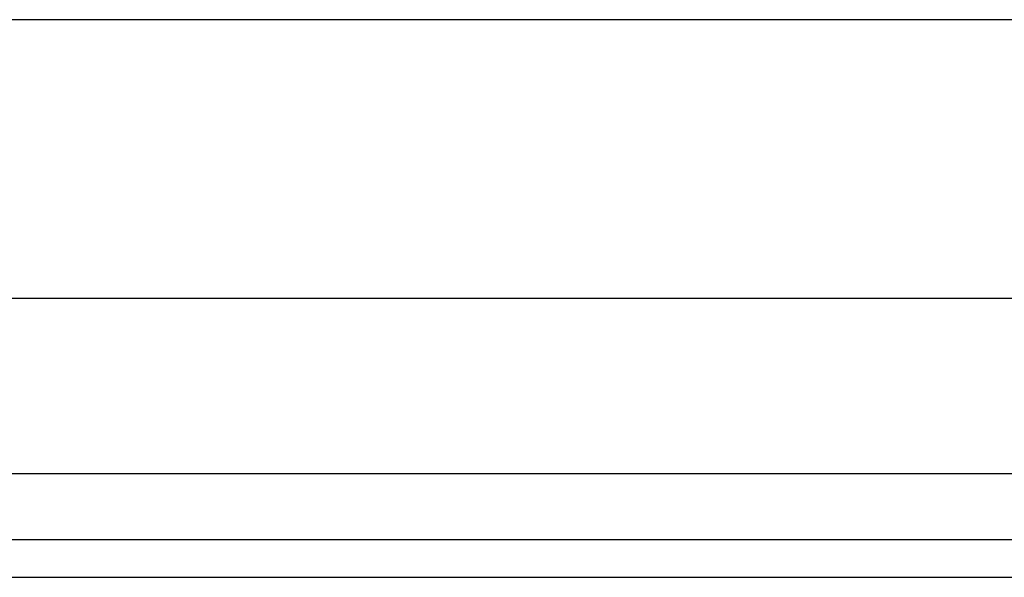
# Model space of a CAD drawing. Header units: inches. Extents: x 2 to 128, y 2 to 83.
# Tile 4 of 100: x 8.54 to 10.36, y 24.59 to 25.62. Entities that reach past the tile are written whole.
import ezdxf

# ---------------------------------------------------------------- set-up
doc = ezdxf.new("R2010")
doc.units = ezdxf.units.IN
doc.header["$LTSCALE"] = 7.686019
doc.header["$MEASUREMENT"] = 0
doc.layers.add('Visible Edges(ANSI)', color=7, linetype='Continuous', lineweight=25)
doc.layers.add('Visible Tangent Edges(ANSI)', color=7, linetype='Continuous', lineweight=25)

msp = doc.modelspace()

# ---------------------------------------------------------------- linework, layer by layer
at = {"layer": 'Visible Edges(ANSI)'}
for p, q in [((7.5246, 25.6224), (36.5353, 25.6224)), ((36.5353, 25.1066), (7.5246, 25.1066)), ((37.5193, 24.6602), (6.5673, 24.6602)), ((6.5673, 24.5908), (37.5193, 24.5908))]:
    msp.add_line(p, q, dxfattribs=at)
at = {"layer": 'Visible Tangent Edges(ANSI)'}
msp.add_line((37.5193, 24.7821), (6.5673, 24.7821), dxfattribs=at)

doc.saveas('drawing.dxf')
